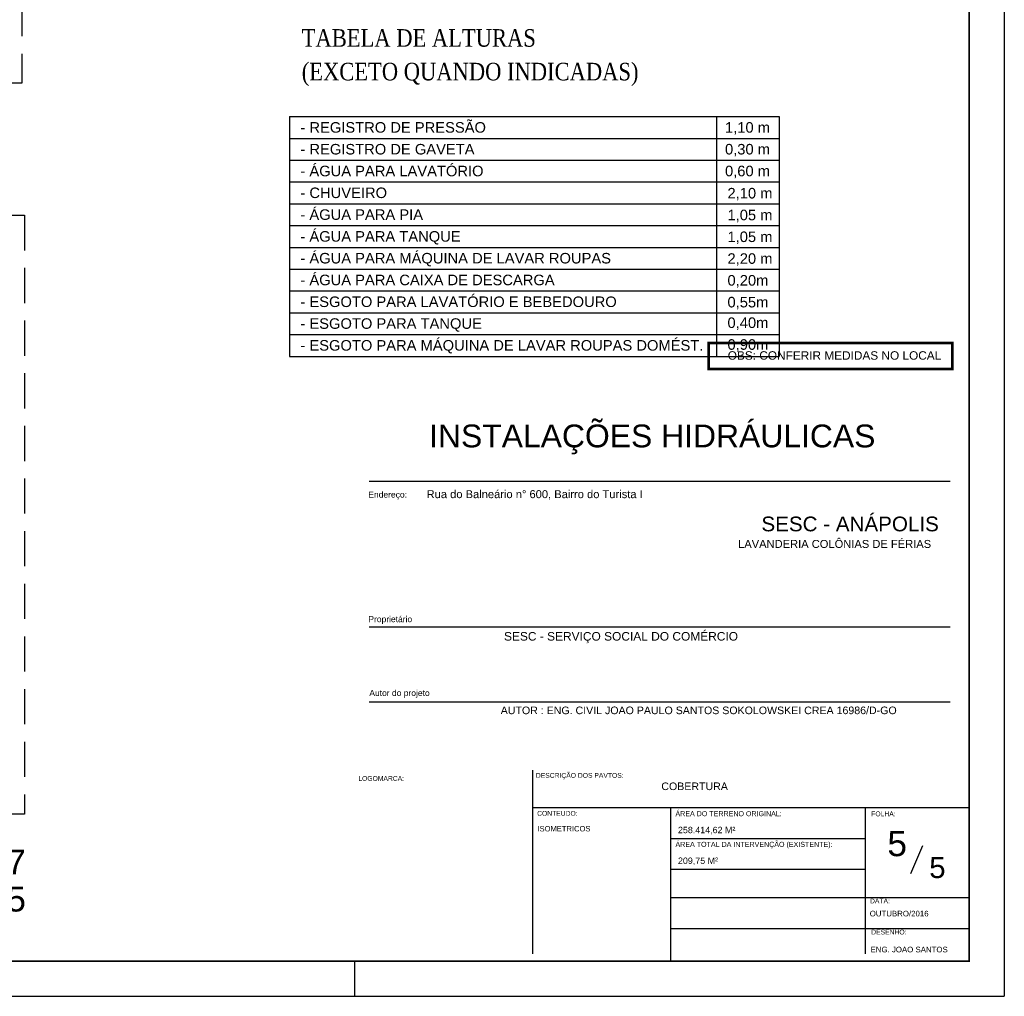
# Model space of a CAD drawing. Header units: millimetres. Extents: x -15 to 153, y -141 to 37.
# Tile 14 of 98: x 40 to 69, y -141 to -113. Entities that reach past the tile are written whole.
import ezdxf
from ezdxf.enums import TextEntityAlignment as Align

# ---------------------------------------------------------------- set-up
doc = ezdxf.new("R2010")
doc.units = ezdxf.units.MM
doc.header["$MEASUREMENT"] = 0
doc.linetypes.add('HIDDEN', pattern=[0.375, 0.25, -0.125])
doc.layers.get('0').update_dxf_attribs({"color": 5, "lineweight": 20})
for name, color, linetype in [('ARQ_TXT_GER', 2, 'Continuous'), ('ARQ_TXT_LEG', 20, 'Continuous'), ('ARQ_TXT_TIT', 4, 'Continuous'), ('HACHURA', 8, 'Continuous'), ('LEGENDA', 8, 'Continuous'), ('TXT-ESP', 40, 'Continuous'), ('XX-CARIMBO', 9, 'Continuous'), ('XX-FOLHA', 253, 'Continuous')]:
    doc.layers.add(name, color=color, linetype=linetype)
doc.layers.add('DI-Níveis', color=7, linetype='Continuous', lineweight=20)
doc.styles.add('Arial', font='arial.ttf')
doc.styles.add('R-60-SA', font='sanss___.ttf', dxfattribs={"height": 0.16})
doc.styles.add('Texto Cota', font='arial.ttf')
doc.styles.add('TITULO', font='times.ttf')

# ---------------------------------------------------------------- blocks, each defined once
blk = doc.blocks.new('Aprovacao A-1_SC')
at = {"layer": 'XX-CARIMBO', "ltscale": 0.5}
for p in [(840, 594), (0, 0)]:
    blk.add_line(p, (840, 0), dxfattribs=at)
at = {"layer": 'XX-FOLHA'}
for p, q in [((840, 271.02), (840, 0)), ((655, 0), (655, 10)), ((655, 0), (655, 10))]:
    blk.add_line(p, q, dxfattribs=at)
at = {"layer": 'XX-FOLHA', "ltscale": 0.5, "const_width": 0.5}
blk.add_lwpolyline([(25, 584), (25, 10), (830, 10), (830, 584), (25, 584)], dxfattribs=at)
blk = doc.blocks.new('A$C690A756A')
at = {"layer": 'LEGENDA'}
for p, q in [((22.5, 1015.8), (1417.7, 1015.8)), ((22.5, 1015.8), (22.5, 332.9)), ((1238.7, 1015.8), (1238.7, 332.9)), ((1417.7, 1015.8), (1417.7, 332.9)), ((22.5, 953.8), (1417.7, 953.8)), ((22.5, 891.7), (1417.7, 891.7)), ((22.5, 829.6), (1417.7, 829.6)), ((22.5, 767.5), (1417.7, 767.5)), ((22.5, 767.5), (1417.7, 767.5)), ((22.5, 705.4), (1417.7, 705.4)), ((22.5, 643.3), (1417.7, 643.3)), ((22.5, 581.3), (1417.7, 581.3)), ((22.5, 519.2), (1417.7, 519.2)), ((22.5, 457.1), (1417.7, 457.1)), ((22.5, 395), (1417.7, 395)), ((22.5, 332.9), (1417.7, 332.9))]:
    blk.add_line(p, q, dxfattribs=at)
at = {"layer": 'LEGENDA', "style": 'TITULO', "width": 0.85}
for s, p in [('TABELA DE ALTURAS', (57.3, 1215)), ('(EXCETO QUANDO INDICADAS)', (57.3, 1119.1))]:
    blk.add_text(s, height=50, dxfattribs=at).set_placement(p)
at = {"layer": 'LEGENDA', "ltscale": 0.03, "style": 'R-60-SA'}
for s, p in [('- REGISTRO DE PRESSÃO', (53.5, 970.1)), ('1,10 m', (1263.1, 970.1)), ('- REGISTRO DE GAVETA', (53.5, 908)), ('0,30 m', (1263.1, 908)), ('- ÁGUA PARA LAVATÓRIO', (53.5, 845.9)), ('0,60 m', (1263.1, 845.9)), ('- CHUVEIRO', (53.5, 783.8)), ('2,10 m', (1270.1, 782.7)), ('- ÁGUA PARA PIA', (53.5, 721.7)), ('1,05 m', (1270.1, 720.6)), ('- ÁGUA PARA TANQUE', (53.5, 659.6)), ('1,05 m', (1270.1, 658.5)), ('- ÁGUA PARA MÁQUINA DE LAVAR ROUPAS', (53.5, 597.5)), ('2,20 m', (1270.1, 596.5)), ('- ÁGUA PARA CAIXA DE DESCARGA', (53.5, 535.5)), ('0,20m', (1270.1, 534.4)), ('- ESGOTO PARA LAVATÓRIO E BEBEDOURO', (53.5, 473.4)), ('0,55m', (1270.1, 472.3)), ('- ESGOTO PARA TANQUE', (53.5, 411.3)), ('0,40m', (1270.1, 413.7)), ('- ESGOTO PARA MÁQUINA DE LAVAR ROUPAS DOMÉST.', (53.5, 349.2)), ('0,90m', (1270.1, 351.6))]:
    blk.add_text(s, height=30, dxfattribs=at).set_placement(p)

msp = doc.modelspace()

# ---------------------------------------------------------------- linework, layer by layer
at = {"layer": 'HACHURA', "linetype": 'HIDDEN', "ltscale": 4}
for points in [[(-5.653, -84.31), (40.526, -84.31), (40.526, -115.149), (-5.653, -115.149)], [(18.836, -118.91), (40.608, -118.91), (40.608, -135.971), (18.836, -135.971)]]:
    msp.add_lwpolyline(points, close=True, dxfattribs=at)
at = {"layer": 'TXT-ESP'}
msp.add_line((65.851, -137.659), (66.195, -136.866), dxfattribs=at)
at = {"layer": 'TXT-ESP', "color": 1, "true_color": 0xf00000, "const_width": 0.0767}
msp.add_lwpolyline([(60.098, -122.547), (67.036, -122.547), (67.036, -123.293), (60.098, -123.293)], close=True, dxfattribs=at)
at = {"layer": 'XX-FOLHA'}
for p, q in [((50.423, -126.48), (66.976, -126.48)), ((50.423, -130.632), (66.976, -130.632)), ((50.423, -132.77), (66.976, -132.77)), ((55.084, -139.952), (55.084, -134.713)), ((55.084, -135.785), (64.559, -135.785)), ((59.018, -140.16), (59.018, -135.785)), ((59.018, -140.16), (59.018, -135.785)), ((64.559, -139.952), (64.559, -135.785)), ((64.559, -139.952), (64.559, -135.785)), ((64.559, -135.785), (67.517, -135.785)), ((59.018, -136.66), (64.559, -136.66)), ((59.018, -137.535), (64.559, -137.535)), ((59.018, -138.35), (67.517, -138.35)), ((59.018, -139.225), (67.517, -139.225))]:
    msp.add_line(p, q, dxfattribs=at)

# ---------------------------------------------------------------- block references
at = {"xscale": 0.1, "yscale": 0.1, "zscale": 0.1}
msp.add_blockref('Aprovacao A-1_SC', (-15.483, -141.16), dxfattribs=at)
at = {"layer": 'DI-Níveis', "linetype": 'Continuous', "xscale": 0.01, "yscale": 0.01, "zscale": 0.01}
msp.add_blockref('A$C690A756A', (47.93, -126.257), dxfattribs=at)

# ---------------------------------------------------------------- texts
at = {"ltscale": 2.666667, "style": 'Arial'}
for s, height, p in [('Rua do Balneário n° 600, Bairro do Turista I', 0.22708, (52.06, -126.968)), ('LAVANDERIA COLÔNIAS DE FÉRIAS', 0.22708, (60.933, -128.386)), ('258.414,62 M²', 0.18166, (59.22, -136.513)), ('209,75 M²', 0.1817, (59.22, -137.388))]:
    msp.add_text(s, height=height, dxfattribs=at).set_placement(p)
at = {"style": 'Arial'}
for s, height, p in [('SESC - ANÁPOLIS', 0.42, (61.598, -127.913)), ('ÁREA DO TERRENO ORIGINAL:', 0.14451, (59.149, -136.029)), ('ÁREA TOTAL DA INTERVENÇÃO (EXISTENTE):', 0.14451, (59.149, -136.904))]:
    msp.add_text(s, height=height, dxfattribs=at).set_placement(p)
at = {"layer": 'ARQ_TXT_GER', "ltscale": 2.666667, "style": 'Arial'}
for s, height, p in [('SESC - SERVIÇO SOCIAL DO COMÉRCIO ', 0.2433, (54.265, -131.026)), ('AUTOR : ENG. CIVIL JOAO PAULO SANTOS SOKOLOWSKEI CREA 16986/D-GO', 0.21626, (54.171, -133.122)), ('COBERTURA', 0.2163, (58.746, -135.285))]:
    msp.add_text(s, height=height, dxfattribs=at).set_placement(p)
at = {"layer": 'ARQ_TXT_LEG', "ltscale": 2.666667, "style": 'Arial'}
for s, height, p in [('Endereço:', 0.173, (50.4, -126.952)), ('Proprietário', 0.17301, (50.4, -130.502)), ('Autor do projeto', 0.17301, (50.428, -132.605))]:
    msp.add_text(s, height=height, dxfattribs=at).set_placement(p)
at = {"layer": 'ARQ_TXT_LEG', "style": 'Arial'}
for s, height, p in [('LOGOMARCA:', 0.1376, (50.115, -135.022)), ('DESCRIÇÃO DOS PAVTOS:', 0.13762, (55.173, -134.936)), ('CONTEUDO:', 0.1376, (55.209, -136.017)), ('FOLHA:', 0.1376, (64.727, -136.031)), ('DATA:', 0.1376, (64.692, -138.514)), ('DESENHO:', 0.1376, (64.727, -139.398))]:
    msp.add_text(s, height=height, dxfattribs=at).set_placement(p)
at = {"layer": 'ARQ_TXT_TIT', "style": 'Arial'}
msp.add_text('INSTALAÇÕES HIDRÁULICAS', height=0.65, dxfattribs=at).set_placement((52.131, -125.521))
at = {"layer": 'HACHURA', "linetype": 'HIDDEN', "ltscale": 4, "char_height": 0.706, "attachment_point": 9, "line_spacing_factor": 0.798, "style": 'Arial'}
for s, insert, width in [('Detalhe H7', (40.645, -137.696), 8.472), ('escala 1:25', (40.645, -138.755), 9.3192)]:
    msp.add_mtext(s, dxfattribs=dict(at, insert=insert, width=width))
at = {"layer": 'TXT-ESP', "style": 'Arial'}
for height, p in [(0.72, (65.465, -136.813)), (0.6, (66.611, -137.495))]:
    msp.add_text('5', height=height, dxfattribs=at).set_placement(p, align=Align.MIDDLE)
at = {"layer": 'TXT-ESP', "style": 'Texto Cota'}
for s, p in [('OUTUBRO/2016', (64.683, -138.932)), ('ENG. JOAO SANTOS', (64.707, -139.956))]:
    msp.add_text(s, height=0.16, dxfattribs=at).set_placement(p, align=Align.BOTTOM_LEFT)
at = {"layer": 'TXT-ESP', "color": 1, "true_color": 0xf00000, "insert": (60.639, -122.783), "char_height": 0.2411, "width": 21.45595, "attachment_point": 1, "style": 'Texto Cota'}
msp.add_mtext('OBS: CONFERIR MEDIDAS NO LOCAL', dxfattribs=at)
at = {"layer": 'TXT-ESP', "insert": (55.218, -136.308), "char_height": 0.15435, "width": 4.33502, "attachment_point": 1, "style": 'Arial'}
msp.add_mtext('ISOMETRICOS', dxfattribs=at)

doc.saveas('drawing.dxf')
